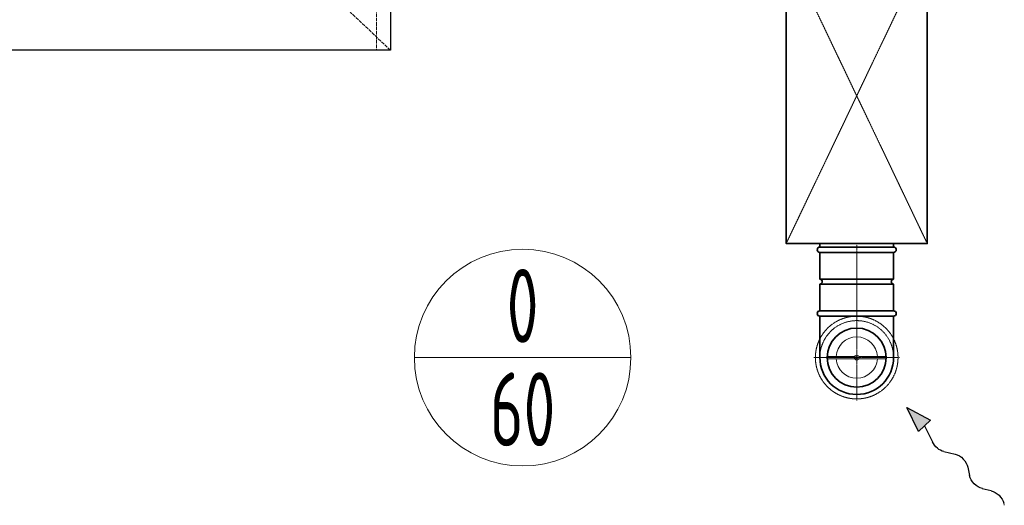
# Model space of a CAD drawing. Header units: millimetres. Extents: x 15940 to 92175, y -24684 to 227664.
# Tile 66 of 132: x 53213 to 54881, y 84131 to 84953. Entities that reach past the tile are written whole.
import ezdxf
from ezdxf.enums import TextEntityAlignment as Align

# ---------------------------------------------------------------- set-up
doc = ezdxf.new("R2010")
doc.units = ezdxf.units.MM
doc.header["$LTSCALE"] = 0.05
doc.linetypes.add('ACAD_ISO02W100', pattern=[15, 12, -3])
doc.linetypes.add('ACAD_ISO10W100', pattern=[18, 12, -3, 0, -3])
for name, color, linetype, lineweight in [('VZT_05 ETA (ODVOD) - OBRYS', 6, 'Continuous', 35), ('VZT_06 ETA (ODVOD) - OSA', 6, 'ACAD_ISO10W100', 5), ('VZT_08 ETA (ODVOD) - SKRYTÉ', 6, 'ACAD_ISO02W100', 5), ('VZT_21 ZAŘÍZENÍ - OBRYS', 1, 'Continuous', 30), ('VZT_22 ZAŘÍZENÍ - DETAIL', 8, 'Continuous', 5), ('VZT_30 DISTRIBUČNÍ PRVKY - OBRYS', 1, 'Continuous', 35), ('VZT_31 DISTRIBUČNÍ PRVKY - OSA', 8, 'ACAD_ISO10W100', 5), ('VZT_32 DISTRIBUČNÍ PRVKY - DETAIL', 8, 'Continuous', 5), ('VZT_33 DISTRIBUČNÍ PRVKY - SKRYTÉ', 8, 'ACAD_ISO02W100', 5), ('VZT_35 TLUMIČE HLUKU - OBRYS', 1, 'Continuous', 35), ('VZT_36 TLUMIČE HLUKU - OSA', 1, 'ACAD_ISO10W100', 5), ('VZT_37 TLUMIČE HLUKU - DETAIL', 8, 'ACAD_ISO02W100', 5), ('VZT_50 POPIS - OBECNE', 7, 'Continuous', 13), ('VZT_52 POPIS - DISTRIBUCE', 7, 'Continuous', 5)]:
    doc.layers.add(name, color=color, linetype=linetype, lineweight=lineweight)
doc.layers.add('VZT_07 ETA (ODVOD) - NETISK', color=8, linetype='ACAD_ISO02W100', lineweight=5, plot=False)
doc.layers.add('VZT_39 TLUMIČE HLUKU - NETISK', color=8, linetype='ACAD_ISO02W100', lineweight=5, plot=False)
doc.styles.add('JS', font='isocp.shx', dxfattribs={"width": 0.6, "height": 125})

# ---------------------------------------------------------------- blocks, each defined once
blk = doc.blocks.new('*U41')
at = {"layer": 'VZT_31 DISTRIBUČNÍ PRVKY - OSA', "color": 0, "transparency": 16777216}
for p, q in [((0, 14), (0, 70.12)), ((-70.12, 0), (-14, 0)), ((14, 0), (70.12, 0)), ((0, -70.12), (0, -14))]:
    blk.add_line(p, q, dxfattribs=at)
at = {"layer": 'VZT_31 DISTRIBUČNÍ PRVKY - OSA', "color": 0, "linetype": 'Continuous', "transparency": 16777216}
for p, q in [((-7, 0), (7, 0)), ((0, -7), (0, 7))]:
    blk.add_line(p, q, dxfattribs=at)

msp = doc.modelspace()

# ---------------------------------------------------------------- linework, layer by layer
at = {"layer": 'VZT_05 ETA (ODVOD) - OBRYS'}
for p, q in [((54693.1, 84558.8), (54568.1, 84558.8)), ((54568.1, 84558.8), (54568.1, 84513.3)), ((54693.1, 84558.8), (54693.1, 84513.3)), ((54693.1, 84513.3), (54568.1, 84513.3)), ((54693.1, 84505.3), (54568.1, 84505.3)), ((54568.1, 84505.3), (54568.1, 84459.8)), ((54693.1, 84505.3), (54693.1, 84459.8)), ((54693.1, 84459.8), (54568.1, 84459.8))]:
    msp.add_line(p, q, dxfattribs=at)
for points in [[(54693.1, 84459.8), (54568.1, 84459.8)], [(54693.1, 84450.8), (54568.1, 84450.8)], [(54568.1, 84450.8), (54568.1, 84380.8)], [(54693.1, 84450.8), (54693.1, 84380.8)]]:
    msp.add_lwpolyline(points, dxfattribs=at)
for centre, radius, start, end in [((54568.1, 84509.3), 4, 270, 90), ((54693.1, 84509.3), 4, 90, 270), ((54568.1, 84455.3), 4.5, 90, 270), ((54693.1, 84455.3), 4.5, 270, 90), ((54630.6, 84380.8), 62.5, 180, 0)]:
    msp.add_arc(centre, radius, start, end, dxfattribs=at)
at = {"layer": 'VZT_06 ETA (ODVOD) - OSA'}
msp.add_lwpolyline([(54630.6, 84558.8), (54630.6, 84459.8)], dxfattribs=at)
at = {"layer": 'VZT_06 ETA (ODVOD) - OSA', "ltscale": 0.3}
for points in [[(54630.6, 84380.8), (54630.6, 84459.8)], [(54630.6, 84380.8), (54558.1, 84380.8)], [(54630.6, 84308.3), (54630.6, 84380.8)], [(54703.1, 84380.8), (54630.6, 84380.8)]]:
    msp.add_lwpolyline(points, dxfattribs=at)
at = {"layer": 'VZT_07 ETA (ODVOD) - NETISK', "ltscale": 0.4}
msp.add_lwpolyline([(54693.1, 84459.8), (54693.1, 84504.8), (54568.1, 84504.8), (54568.1, 84459.8)], dxfattribs=at)
at = {"layer": 'VZT_08 ETA (ODVOD) - SKRYTÉ', "ltscale": 2}
msp.add_arc((54630.6, 84380.8), 62.5, 0, 180, dxfattribs=at)
at = {"layer": 'VZT_21 ZAŘÍZENÍ - OBRYS', "elevation": 0}
msp.add_lwpolyline([(53840.8, 84900.9), (52340.8, 84900.9), (52340.8, 85180.9), (53840.8, 85180.9)], close=True, dxfattribs=at)
at = {"layer": 'VZT_22 ZAŘÍZENÍ - DETAIL', "linetype": 'ACAD_ISO02W100', "lineweight": 5, "ltscale": 10, "elevation": 0}
for points in [[(53816.9, 85180.9), (53816.9, 84900.9)], [(53840.8, 84900.9), (53643.4, 85088.1), (52825.1, 84900.9)]]:
    msp.add_lwpolyline(points, dxfattribs=at)
at = {"layer": 'VZT_30 DISTRIBUČNÍ PRVKY - OBRYS'}
msp.add_circle((54630.6, 84380.8), 50, dxfattribs=at)
at = {"layer": 'VZT_32 DISTRIBUČNÍ PRVKY - DETAIL'}
for points in [[(54580.6, 84382.8), (54627.1, 84382.8)], [(54580.6, 84378.8), (54627.1, 84378.8)], [(54634, 84382.8), (54680.6, 84382.8)], [(54634, 84378.8), (54680.6, 84378.8)]]:
    msp.add_lwpolyline(points, dxfattribs=at)
for radius in [4, 2]:
    msp.add_circle((54630.6, 84380.8), radius, dxfattribs=at)
for start, end in [(3.2758, 176.7242), (183.2758, 356.7242)]:
    msp.add_arc((54630.6, 84380.8), 35, start, end, dxfattribs=at)
at = {"layer": 'VZT_33 DISTRIBUČNÍ PRVKY - SKRYTÉ'}
msp.add_circle((54630.6, 84380.8), 70, dxfattribs=at)
at = {"layer": 'VZT_35 TLUMIČE HLUKU - OBRYS'}
msp.add_line((54568.1, 84558.8), (54693.1, 84558.8), dxfattribs=at)
msp.add_lwpolyline([(54750.1, 85073.8), (54750.1, 84573.8), (54511.1, 84573.8), (54511.1, 85073.8)], close=True, dxfattribs=at)
for points in [[(54568.1, 84567.8), (54568.1, 84573.8)], [(54693.1, 84567.8), (54693.1, 84573.8)], [(54568.1, 84567.8), (54693.1, 84567.8)]]:
    msp.add_lwpolyline(points, dxfattribs=at)
for centre, start, end in [((54568.1, 84563.3), 90, 270), ((54693.1, 84563.3), 270, 90)]:
    msp.add_arc(centre, 4.5, start, end, dxfattribs=at)
at = {"layer": 'VZT_36 TLUMIČE HLUKU - OSA', "ltscale": 5}
msp.add_lwpolyline([(54630.6, 84558.8), (54630.6, 84573.8)], dxfattribs=at)
at = {"layer": 'VZT_37 TLUMIČE HLUKU - DETAIL', "lineweight": 5}
for points in [[(54750.1, 85073.8), (54511.1, 84573.8)], [(54750.1, 84573.8), (54511.1, 85073.8)]]:
    msp.add_lwpolyline(points, dxfattribs=at)
at = {"layer": 'VZT_39 TLUMIČE HLUKU - NETISK', "ltscale": 2}
msp.add_lwpolyline([(54568.1, 84558.8), (54568.1, 84513.8), (54693.1, 84513.8), (54693.1, 84558.8)], dxfattribs=at)
at = {"layer": 'VZT_50 POPIS - OBECNE', "color": 0, "lineweight": -2}
for p, q in [((54715.4, 84296), (54755.4, 84274.9)), ((54735.4, 84255.4), (54715.4, 84296)), ((54755.4, 84274.9), (54745.4, 84265.1)), ((54735.4, 84255.4), (54745.4, 84265.1)), ((54745.4, 84265.1), (54758.8, 84238)), ((54778.4, 84221.6), (54797.4, 84217.3)), ((54819, 84195.1), (54821.8, 84181.1)), ((54843.4, 84158.9), (54858.4, 84155.5))]:
    msp.add_line(p, q, dxfattribs=at)
at = {"layer": 'VZT_50 POPIS - OBECNE'}
msp.add_line((54879.8, 84134.2), (54880.6, 84130.7), dxfattribs=at)
at = {"layer": 'VZT_50 POPIS - OBECNE', "color": 0, "lineweight": -2, "extrusion": (0, 0, -1)}
for centre, start_param, end_param in [((54774.3, 84239.2), 3.908129, 5.191299), ((54801.5, 84199.7), 0.766537, 2.375056), ((54839.3, 84176.5), 3.908129, 5.516649), ((54862.5, 84137.9), 0.766537, 2.320574)]:
    msp.add_ellipse(centre, major_axis=(-15, 15.4), ratio=0.625, start_param=start_param, end_param=end_param, dxfattribs=at)
at = {"layer": 'VZT_50 POPIS - OBECNE', "color": 0, "lineweight": -2}
msp.add_solid([(54735.4, 84255.4), (54755.4, 84274.9), (54715.4, 84296)], dxfattribs=at)
at = {"layer": 'VZT_52 POPIS - DISTRIBUCE'}
msp.add_line((54248, 84380.8), (53881.3, 84380.8), dxfattribs=at)
msp.add_circle((54064.6, 84380.8), 183.4, dxfattribs=at)

# ---------------------------------------------------------------- block references
at = {"layer": 'VZT_31 DISTRIBUČNÍ PRVKY - OSA'}
msp.add_blockref('*U41', (54630.6, 84380.8), dxfattribs=at)

# ---------------------------------------------------------------- texts
at = {"layer": 'VZT_52 POPIS - DISTRIBUCE', "ltscale": 50, "style": 'JS', "width": 0.7}
for s, p in [('0', (54064.6, 84468.3)), ('60', (54064.6, 84293.3))]:
    msp.add_text(s, height=125, dxfattribs=at).set_placement(p, align=Align.MIDDLE_CENTER)

doc.saveas('drawing.dxf')
